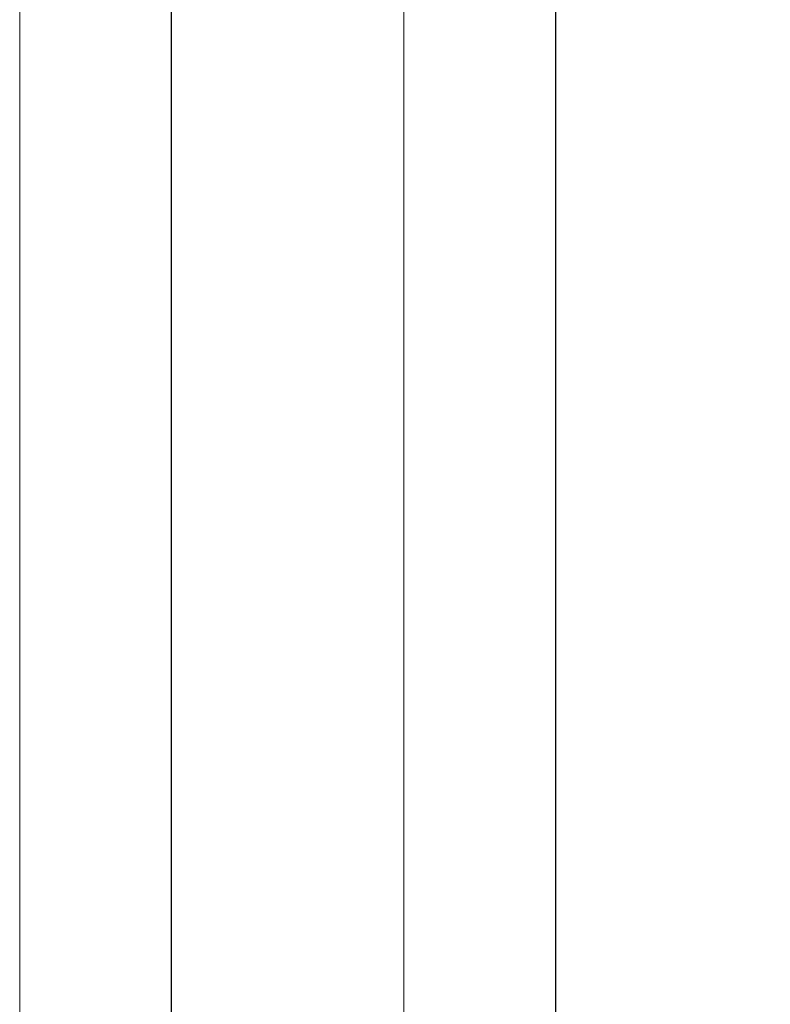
# Model space of a CAD drawing. Header units: millimetres. Extents: x -16321526 to -4431526, y 5084381 to 13484381.
# Tile 31 of 49: x -16311526 to -15817245, y 11598231 to 12246783. Entities that reach past the tile are written whole.
import ezdxf
from ezdxf.lldxf.tags import DXFTag

# ---------------------------------------------------------------- set-up
doc = ezdxf.new("R2010")
doc.units = ezdxf.units.MM
for name, color, linetype, lineweight in [('N-AR-Bouwterrein', 7, 'Continuous', 0), ('N-DI-Kadertekening', 7, 'Continuous', 30), ('N-WE-KL-ET_LS_OV_KABEL_VOEDINGSKABEL_LSL-GROEP6', 50, 'Continuous', 35)]:
    doc.layers.add(name, color=color, linetype=linetype, lineweight=lineweight)
tags = doc.linetypes.add('Voedingskabel 4x6', pattern='A,25,-5,["4x6 ",Standard,S=2.54,R=0,X=-2.54,Y=-1.27],-8', length=38).pattern_tags.tags
tags[6] = DXFTag(74, 10)

# ---------------------------------------------------------------- blocks, each defined once
blk = doc.blocks.new('*U114')
at = {"layer": 'N-DI-Kadertekening', "lineweight": 0, "flags": 128}
blk.add_lwpolyline([(594.5, 420), (594.5, -420), (-593.5, -420), (-593.5, 420), (594.5, 420)], close=True, dxfattribs=at)
at = {"layer": 'N-DI-Kadertekening', "lineweight": 30, "flags": 128}
blk.add_lwpolyline([(-583.5, 410), (584.5, 410), (584.5, -410), (-583.5, -410), (-583.5, 410)], close=True, dxfattribs=at)
blk = doc.blocks.new('KADERS_2012_A0')
at = {"layer": 'N-DI-Kadertekening', "lineweight": 0}
blk.add_blockref('*U114', (-584.5, 410), dxfattribs=at)
blk = doc.blocks.new('A4')
at = {"layer": 'N-DI-Kadertekening', "lineweight": 30}
blk.add_line((-277, 190), (-277, 0), dxfattribs=at)
at = {"layer": 'N-DI-Kadertekening', "lineweight": 0, "flags": 128}
blk.add_lwpolyline([(-287, -10), (10, -10), (10, 200), (-287, 200), (-287, -10)], close=True, dxfattribs=at)
blk = doc.blocks.new('KADERS_2012_A4')
at = {"layer": 'N-DI-Kadertekening', "lineweight": 0}
blk.add_blockref('A4', (0, 0), dxfattribs=at)

msp = doc.modelspace()

# ---------------------------------------------------------------- block references
at = {"layer": 'N-AR-Bouwterrein', "color": 7, "lineweight": 0, "xscale": 10000, "yscale": 10000, "zscale": 10000}
msp.add_blockref('KADERS_2012_A0', (-4531526, 5184381), dxfattribs=at)
at = {"layer": 'N-WE-KL-ET_LS_OV_KABEL_VOEDINGSKABEL_LSL-GROEP6', "color": 1, "linetype": 'Voedingskabel 4x6', "lineweight": 0, "xscale": 10000, "yscale": 10000, "zscale": 10000}
msp.add_blockref('KADERS_2012_A4', (-13188600, 11124608), dxfattribs=at)

doc.saveas('drawing.dxf')
